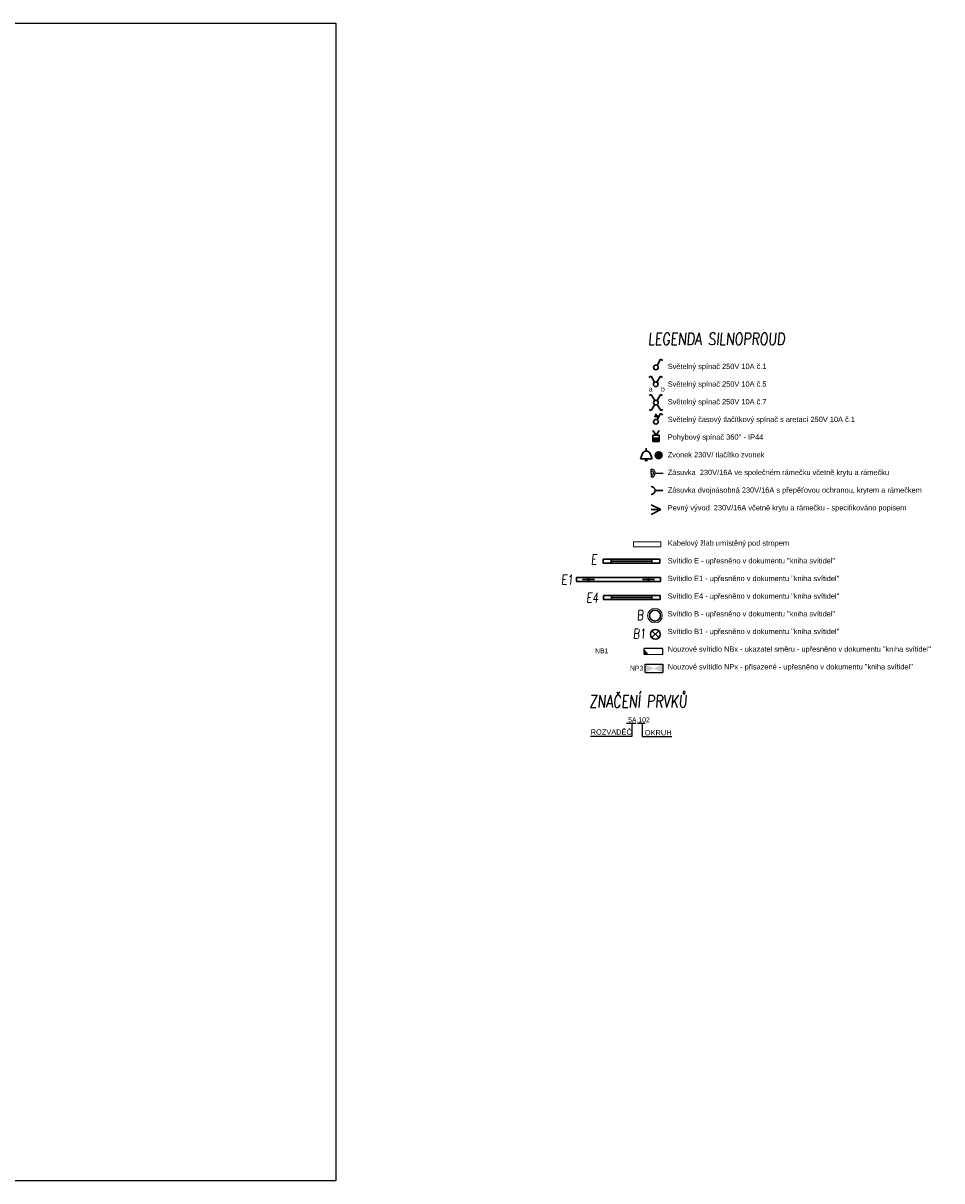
# Model space of a CAD drawing. Header units: millimetres. Extents: x 373037 to 682063, y 76092 to 274210.
# Tile 6 of 256: x 393216 to 412014, y 110792 to 134472. Entities that reach past the tile are written whole.
import ezdxf
from ezdxf.enums import TextEntityAlignment as Align

# ---------------------------------------------------------------- set-up
doc = ezdxf.new("R2010")
doc.units = ezdxf.units.MM
doc.header["$LTSCALE"] = 100
doc.layers.get('0').update_dxf_attribs({"linetype": 'CONTINUOUS'})
for name, color, linetype, lineweight in [('2DE_OBL', 97, 'CONTINUOUS', 30), ('2DE_OBL_L1', 91, 'CONTINUOUS', 30), ('CAT_SLN-OSV_POPIS', 7, 'CONTINUOUS', 30), ('CP_DETAL', 33, 'CONTINUOUS', 18), ('E_NOUZOVÉ+PP OSVĚTLENÍ', 60, 'CONTINUOUS', 25), ('E_VYPINACE', 170, 'CONTINUOUS', 30), ('E_ZÁSUVKY POPIS', 156, 'CONTINUOUS', 30), ('E_ZÁSUVKY-DVOJITE', 7, 'CONTINUOUS', 25), ('E_ŽLABY', 40, 'CONTINUOUS', 15), ('JEDNODUCHÁ ZÁSUVKA', 1, 'CONTINUOUS', 200), ('U1 LIGHTING', 10, 'CONTINUOUS', 35)]:
    doc.layers.add(name, color=color, linetype=linetype, lineweight=lineweight)
for name, color, linetype in [('E_LEGENDA SILNOPROUD', 252, 'CONTINUOUS'), ('E_RÁM', 253, 'CONTINUOUS'), ('GC3_MEP_E_LV_SECURITY LIGHT', 80, 'CONTINUOUS'), ('PIKTOGRAMY', 210, 'CONTINUOUS'), ('PRIPOJKA 230V', 1, 'CONTINUOUS'), ('ŽLAB', 7, 'CONTINUOUS')]:
    doc.layers.add(name, color=color, linetype=linetype)
doc.styles.add('ARIAL', font='arial.ttf')
doc.styles.add('CP_ATTR', font='ROMANS.SHX')
doc.styles.add('CS-ROMANS', font='romans.shx', dxfattribs={"width": 0.75, "oblique": 5})
doc.styles.get("Standard").update_dxf_attribs({"font": 'arial.ttf'})
doc.styles.add('V+P_01_B3_E_FP_001$0$BLOCK', font='romans.shx', dxfattribs={"width": 0.8})

# ---------------------------------------------------------------- blocks, each defined once
blk = doc.blocks.new('*U30')
at = {"color": 0, "linetype": 'ByBlock'}
for p, q in [((24, 249.57), (96, 374.28)), ((96, 374.28), (143.56, 346.82))]:
    blk.add_line(p, q, dxfattribs=at)
blk.add_circle((0, 208), 48, dxfattribs=at)
blk = doc.blocks.new('prepinas-svetel-jednoduchy')
at = {"layer": 'E_VYPINACE', "rotation": 89.99999999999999}
blk.add_blockref('*U30', (208, 2), dxfattribs=at)
blk = doc.blocks.new('*U26')
at = {"color": 0, "linetype": 'ByBlock'}
for p, q in [((-96, 374.28), (-137.57, 350.28)), ((-24, 249.57), (-96, 374.28)), ((24, 249.57), (96, 374.28)), ((96, 374.28), (137.57, 350.28))]:
    blk.add_line(p, q, dxfattribs=at)
blk.add_circle((0, 208), 48, dxfattribs=at)
blk = doc.blocks.new('prepinac-dvojity-svetelny')
at = {"layer": 'E_VYPINACE'}
blk.add_blockref('*U26', (-1, -183), dxfattribs=at)
at = {"layer": 'CAT_SLN-OSV_POPIS', "width": 0.8}
for s, p in [('a', (-142, -122)), ('b', (108, -122))]:
    blk.add_text(s, height=100, dxfattribs=at).set_placement(p)
blk = doc.blocks.new('*U24')
at = {"color": 0, "linetype": 'ByBlock'}
for p, q in [((24, 249.57), (96, 374.28)), ((96, 374.28), (143.56, 346.82))]:
    blk.add_line(p, q, dxfattribs=at)
blk.add_circle((0, 208), 48, dxfattribs=at)
blk = doc.blocks.new('tlacitko_prepinac_svetla')
at = {"layer": 'E_VYPINACE'}
for points in [[(16875, 8774), (16940, 8744)], [(16888, 8798), (16951, 8769)], [(16930, 8722), (16960, 8787)]]:
    blk.add_lwpolyline(points, dxfattribs=at)
at = {"layer": 'E_VYPINACE', "rotation": 180}
blk.add_blockref('*U24', (16937, 9090), dxfattribs=at)
blk = doc.blocks.new('*U32', base_point=(28429, 5840))
at = {"linetype": 'ByBlock'}
blk.add_hatch(color=0, dxfattribs=at).paths.add_polyline_path([(28362, 5840), (28497, 5840), (28497, 5772), (28362, 5772)])
at = {"color": 0, "linetype": 'ByBlock'}
for p, q in [((28429, 5907), (28362, 5997)), ((28429, 5907), (28497, 5997)), ((28362, 5907), (28497, 5907)), ((28362, 5772), (28362, 5907)), ((28362, 5840), (28497, 5840)), ((28497, 5772), (28362, 5772)), ((28497, 5907), (28497, 5772))]:
    blk.add_line(p, q, dxfattribs=at)
blk = doc.blocks.new('pohybove-cidlo-svetla')
at = {"layer": 'E_VYPINACE', "rotation": 180}
blk.add_blockref('*U32', (-1, 30), dxfattribs=at)
blk = doc.blocks.new('A$C3423193F')
at = {"color": 1, "linetype": 'ByBlock'}
for p, q in [((80, 240), (0, 240)), ((80, 240), (160, 240)), ((80, 160), (80, 0))]:
    blk.add_line(p, q, dxfattribs=at)
for radius in [80, 45.2]:
    blk.add_arc((80, 240), radius, 180, 0, dxfattribs=at)
blk = doc.blocks.new('*U28', base_point=(57391, -22719))
at = {"lineweight": 30, "ltscale": 0.1}
for p, q in [((57291, -22519), (57391, -22719)), ((57391, -22719), (57391, -22519)), ((57391, -22719), (57491, -22519))]:
    blk.add_line(p, q, dxfattribs=at)
blk = doc.blocks.new('pripojka 230V')
at = {"layer": 'PRIPOJKA 230V', "color": 1, "xscale": -1}
blk.add_blockref('*U28', (0, -2, -40), dxfattribs=at)
blk = doc.blocks.new('zasuvka_jednoducha')
at = {"color": 1, "lineweight": 30}
blk.add_line((19281, 12983), (19281, 13143), dxfattribs=at)
blk.add_arc((19281, 12903), 80, 0, 180, dxfattribs=at)
blk = doc.blocks.new('svetelný křížový spínač')
at = {"layer": 'E_VYPINACE', "linetype": 'ByBlock'}
for p, q in [((31, 344), (-11, 320)), ((103, 220), (31, 344)), ((151, 220), (223, 344)), ((223, 344), (264, 320)), ((31, 13), (-10, 37)), ((103, 138), (31, 13)), ((153, 141), (225, 16)), ((225, 16), (266, 40))]:
    blk.add_line(p, q, dxfattribs=at)
blk.add_circle((127, 178), 48, dxfattribs=at)
blk = doc.blocks.new('2DELLI009_CZ')
for p, q in [((-0.5, 0.1), (-0.5, -0.1)), ((-0.5, 0), (0.5, 0)), ((0.5, 0.1), (0.5, -0.1))]:
    blk.add_line(p, q)
blk.add_lwpolyline([(-0.7, 0.2), (0.7, 0.2), (0.7, -0.2), (-0.7, -0.2)], close=True)
at = {"linetype": 'ByBlock', "style": 'CP_ATTR', "flags": 9}
for tag, p in [('NAME', (-0.092, -0.018)), ('GROUP', (-0.092, -0.018)), ('NUMBER', (-0.092, -0.018)), ('PRODUCER', (-0.092, -0.018)), ('ARTICLE', (-0.092, -0.018)), ('CHARACTER', (-0.092, -0.018)), ('VOLTAGE', (-0.092, -0.019)), ('WEIGHT', (-0.092, -0.018)), ('OTHER', (-0.092, -0.018)), ('PRODUCT-TYPE', (-0.092, -0.019)), ('ORDER-NO', (-0.092, -0.019)), ('POWER', (-0.092, -0.019))]:
    blk.add_attdef(tag, text='', height=0.00005, dxfattribs=at).set_placement(p, align=Align.MIDDLE_LEFT)
blk = doc.blocks.new('V+P_01_B3_E_FP_001$0$E-LI-35')
at = {"layer": 'E_NOUZOVÉ+PP OSVĚTLENÍ', "linetype": 'ByBlock'}
for p, q in [((-10.9, -1.9), (10.9, -1.9)), ((-10.9, -12.1), (-10.9, -1.9)), ((-10.9, -12.1), (10.9, -12.1)), ((10.9, -1.9), (10.9, -12.1))]:
    blk.add_line(p, q, dxfattribs=at)
at = {"layer": 'E_NOUZOVÉ+PP OSVĚTLENÍ'}
blk.add_solid([(-10.9, -12.1), (-10.9, -1.9), (10.9, -1.9), (10.9, -12.1)], dxfattribs=at)
at = {"layer": 'E_NOUZOVÉ+PP OSVĚTLENÍ', "style": 'V+P_01_B3_E_FP_001$0$BLOCK', "width": 0.8, "flags": 8}
for tag, p in [('DIVERS.1', (-17.9, -2.1)), ('DIVERS.2', (-16.4, -12))]:
    blk.add_attdef(tag, text='', height=7.25, dxfattribs=at).set_placement(p, align=Align.RIGHT)
at = {"layer": 'E_NOUZOVÉ+PP OSVĚTLENÍ', "style": 'V+P_01_B3_E_FP_001$0$BLOCK', "width": 0.8}
for tag, p, height, flags in [('BLOCKNAME', (-6.8, -1.4), 2.54, 3), ('LEISTUNG', (13.3, -12), 7.25, 8)]:
    blk.add_attdef(tag, p, '', height=height, dxfattribs=dict(at, flags=flags))
blk.add_attdef('STROMKREIS', text='', height=7.25, dxfattribs=at).set_placement((-11.8, -23.8), align=Align.BOTTOM_CENTER)
blk = doc.blocks.new('*U40')
at = {"layer": 'GC3_MEP_E_LV_SECURITY LIGHT', "xscale": 16.54563019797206, "yscale": 16.54563022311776, "zscale": 16.54563022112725}
blk.add_blockref('V+P_01_B3_E_FP_001$0$E-LI-35', (0, 116), dxfattribs=at)
at = {"layer": 'PIKTOGRAMY', "style": 'ARIAL'}
blk.add_attdef('PIKTOGRAM', (162, -40), '', height=100, dxfattribs=at)
blk = doc.blocks.new('*U89')
at = {"layer": 'E_NOUZOVÉ+PP OSVĚTLENÍ', "linetype": 'ByBlock'}
for p, q in [((135, 59), (-255, 61)), ((-255, 61), (-255, -59)), ((135, -61), (135, 59)), ((-255, -59), (135, -61))]:
    blk.add_line(p, q, dxfattribs=at)
at = {"layer": 'E_NOUZOVÉ+PP OSVĚTLENÍ'}
blk.add_solid([(-255, 61), (-255, -59), (-158, -60)], dxfattribs=at)
at = {"layer": 'E_NOUZOVÉ+PP OSVĚTLENÍ', "style": 'ARIAL'}
blk.add_attdef('BEZ.SV', (52, -54), '', height=100, dxfattribs=at)
blk = doc.blocks.new('2DELLI018_CZ')
for p, q in [((-0.6, 0), (-0.4, 0)), ((-0.5, 0.1), (-0.5, -0.1)), ((0.4, 0), (0.6, 0)), ((0.5, 0.1), (0.5, -0.1))]:
    blk.add_line(p, q)
blk.add_lwpolyline([(-0.7, 0.2), (0.7, 0.2), (0.7, -0.2), (-0.7, -0.2)], close=True)
at = {"linetype": 'ByBlock', "style": 'CP_ATTR', "flags": 9}
for tag, p in [('NAME', (-0.092, -0.018)), ('GROUP', (-0.092, -0.018)), ('NUMBER', (-0.092, -0.018)), ('PRODUCER', (-0.092, -0.018)), ('ARTICLE', (-0.092, -0.018)), ('CHARACTER', (-0.092, -0.018)), ('VOLTAGE', (-0.092, -0.019)), ('WEIGHT', (-0.092, -0.018)), ('OTHER', (-0.092, -0.018)), ('PRODUCT-TYPE', (-0.092, -0.019)), ('ORDER-NO', (-0.092, -0.019)), ('POWER', (-0.092, -0.019))]:
    blk.add_attdef(tag, text='', height=0.00005, dxfattribs=at).set_placement(p, align=Align.MIDDLE_LEFT)
blk = doc.blocks.new('E')
at = {"layer": 'U1 LIGHTING', "style": 'CS-ROMANS', "oblique": 5, "width": 0.75}
blk.add_text('E', height=200, dxfattribs=at).set_placement((229480, 21709))
blk = doc.blocks.new('E1')
at = {"layer": 'U1 LIGHTING', "style": 'CS-ROMANS', "oblique": 5, "width": 0.75}
blk.add_text('E1', height=200, dxfattribs=at).set_placement((229480, 21709))
blk = doc.blocks.new('2DELPH010_CZ')
blk.add_ellipse((0, 0), major_axis=(-0.053, 0.053), ratio=1, start_param=3.926991, end_param=10.210176)
at = {"layer": 'CP_DETAL'}
blk.add_ellipse((0, 0), major_axis=(-0.0707, 0.0707), ratio=1, start_param=3.926991, end_param=10.210176, dxfattribs=at)
at = {"linetype": 'ByBlock', "style": 'CP_ATTR', "flags": 9}
for tag in ['NAME', 'GROUP', 'NUMBER', 'PRODUCER', 'ARTICLE', 'PRODUCT-TYPE', 'ORDER-NO', 'CHARACTER', 'POWER', 'VOLTAGE', 'WEIGHT', 'OTHER']:
    blk.add_attdef(tag, text='', height=0.00000005, dxfattribs=at).set_placement((0, 0), align=Align.MIDDLE_LEFT)
blk = doc.blocks.new('B')
at = {"layer": 'U1 LIGHTING', "style": 'CS-ROMANS', "oblique": 5, "width": 0.75}
blk.add_text('B', height=200, dxfattribs=at).set_placement((229480, 21709))
blk = doc.blocks.new('E4')
at = {"layer": 'U1 LIGHTING', "style": 'CS-ROMANS', "oblique": 5, "width": 0.75}
blk.add_text('E4', height=200, dxfattribs=at).set_placement((229480, 21709))
blk = doc.blocks.new('2DELLI_01_CZ')
for p, q in [((-0.35, 0.35), (0.35, -0.35)), ((-0.35, -0.35), (0.35, 0.35))]:
    blk.add_line(p, q)
blk.add_circle((0, 0), 0.5)
at = {"linetype": 'ByBlock', "style": 'CP_ATTR', "flags": 9}
for tag in ['NAME', 'GROUP', 'NUMBER', 'PRODUCER', 'ARTICLE', 'PRODUCT-TYPE', 'ORDER-NO', 'CHARACTER', 'POWER', 'VOLTAGE', 'WEIGHT', 'OTHER']:
    blk.add_attdef(tag, text='', height=0.00005, dxfattribs=at).set_placement((-0.09, -0.02), align=Align.MIDDLE_LEFT)
blk = doc.blocks.new('B1')
at = {"layer": 'U1 LIGHTING', "style": 'CS-ROMANS', "oblique": 5, "width": 0.75}
blk.add_text('B1', height=200, dxfattribs=at).set_placement((229480, 21709))
blk = doc.blocks.new('CPEL_3386')
blk.add_hatch(color=256).paths.add_polyline_path([(-0.2, 0, 1), (0.2, 0, 1)])
for radius in [0.35, 0.2]:
    blk.add_circle((0, 0), radius)
at = {"linetype": 'ByBlock', "style": 'CP_ATTR', "flags": 9}
for tag in ['NAME', 'GROUP', 'NUMBER', 'PRODUCER', 'ARTICLE', 'PRODUCT-TYPE', 'ORDER-NO', 'CHARACTER', 'POWER', 'VOLTAGE', 'WEIGHT', 'OTHER']:
    blk.add_attdef(tag, text='', height=0.00005, dxfattribs=at).set_placement((-0.09, -0.02), align=Align.MIDDLE_LEFT)
blk = doc.blocks.new('CPEL_1003')
for p, q in [((0, 0), (0, -0.3)), ((-0.4, -0.55), (-0.6, -1.1)), ((-0.6, -1.1), (0.6, -1.1)), ((0.4, -0.55), (0.6, -1.1))]:
    blk.add_line(p, q)
blk.add_circle((0, -1.2), 0.1)
blk.add_arc((0, -0.75), 0.445, 25.9892, 154.0108)
at = {"linetype": 'ByBlock', "style": 'CP_ATTR', "flags": 9}
for tag in ['NAME', 'GROUP', 'NUMBER', 'PRODUCER', 'ARTICLE', 'PRODUCT-TYPE', 'ORDER-NO', 'CHARACTER', 'POWER', 'VOLTAGE', 'WEIGHT', 'OTHER']:
    blk.add_attdef(tag, text='', height=0.00005, dxfattribs=at).set_placement((-0.09, -0.02), align=Align.MIDDLE_LEFT)
blk = doc.blocks.new('*U231')
for p, q in [((0, -50), (0, 50)), ((0, 50), (556, 50)), ((556, 50), (556, -50)), ((556, -50), (0, -50))]:
    blk.add_line(p, q)
at = {"style": 'CP_ATTR', "flags": 9}
for tag in ['NAME', 'PRODUCER', 'PRODUCT-TYPE', 'ARTICLE', 'FLOW', 'NUMBER', 'SYSTEM', 'FORM', 'SIZE', 'OTHER']:
    blk.add_attdef(tag, (0, 0), '', height=0.0001, dxfattribs=at)

msp = doc.modelspace()

# ---------------------------------------------------------------- linework, layer by layer
at = {"layer": 'E_LEGENDA SILNOPROUD'}
for points in [[(405673, 120151), (405673, 119880), (404828, 119880)], [(405564, 120154), (405752, 120154)], [(405784, 120156), (405944, 120156)], [(405879, 120156), (405879, 119883), (406487, 119883)]]:
    msp.add_lwpolyline(points, dxfattribs=at)
at = {"layer": 'E_RÁM', "color": 252, "true_color": 0x939598}
msp.add_lwpolyline([(399617, 110792), (373037, 110792), (373037, 134472), (399617, 134472)], close=True, dxfattribs=at)

# ---------------------------------------------------------------- block references
msp.add_blockref('E1', (174745, 101278))
at = {"layer": '2DE_OBL', "xscale": 1228.571428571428, "yscale": 200, "zscale": 1000, "rotation": 180}
msp.add_blockref('2DELLI018_CZ', (405396, 123093), dxfattribs=at)
at = {"layer": '2DE_OBL'}
for name, p, xscale, yscale, zscale in [('2DELPH010_CZ', (406144, 122354), 1500, 1500, 252.5252525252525), ('2DELLI_01_CZ', (406153, 121973), 200, 200, 100)]:
    msp.add_blockref(name, p, dxfattribs=dict(at, xscale=xscale, yscale=yscale, zscale=zscale))
at = {"layer": '2DE_OBL_L1', "xscale": 828.5714285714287, "yscale": 200, "zscale": 1000}
for p in [(405663, 123469), (405668, 122726)]:
    msp.add_blockref('2DELLI009_CZ', p, dxfattribs=at)
at = {"layer": 'E_NOUZOVÉ+PP OSVĚTLENÍ'}
ref = msp.add_blockref('*U89', (406168, 121622), dxfattribs=at)
ref.add_attrib('BEZ.SV', 'NB1', (404919, 121583), dxfattribs={"height": 100, "style": 'ARIAL'})
ref = msp.add_blockref('*U40', (406121, 121274), dxfattribs=at)
ref.add_attrib('PIKTOGRAM', 'NP3', (405633, 121227), dxfattribs={"height": 100, "style": 'ARIAL'})
at = {"layer": 'E_VYPINACE'}
for name, p, rotation in [('prepinas-svetel-jednoduchy', (406161, 127431), 270), ('tlacitko_prepinac_svetla', (423100, 135201), 180), ('pohybove-cidlo-svetla', (406164, 126011), 180)]:
    msp.add_blockref(name, p, dxfattribs=dict(at, rotation=rotation))
for name, p in [('prepinac-dvojity-svetelny', (406160, 127060)), ('svetelný křížový spínač', (406036, 126533))]:
    msp.add_blockref(name, p, dxfattribs=at)
at = {"layer": 'E_VYPINACE', "xscale": 200, "yscale": 200, "zscale": 200}
for name, p in [('CPEL_1003', (405966, 125780)), ('CPEL_3386', (406221, 125635))]:
    msp.add_blockref(name, p, dxfattribs=at)
at = {"layer": 'E_ZÁSUVKY-DVOJITE', "rotation": 90}
msp.add_blockref('A$C3423193F', (406309, 125189), dxfattribs=at)
at = {"layer": 'E_ŽLABY', "rotation": 180}
msp.add_blockref('*U231', (406262, 123813), dxfattribs=at)
at = {"layer": 'E_ŽLABY'}
for name, p in [('E4', (175258, 100911)), ('B', (176292, 100554)), ('B1', (176214, 100175))]:
    msp.add_blockref(name, p, dxfattribs=at)
at = {"layer": 'JEDNODUCHÁ ZÁSUVKA', "color": 1, "rotation": 270}
msp.add_blockref('zasuvka_jednoducha', (393162, 144195), dxfattribs=at)
at = {"layer": 'U1 LIGHTING'}
msp.add_blockref('E', (175354, 101693), dxfattribs=at)
at = {"layer": 'ŽLAB', "rotation": 90}
msp.add_blockref('pripojka 230V', (406264, 124521), dxfattribs=at)

# ---------------------------------------------------------------- texts
at = {"layer": 'E_LEGENDA SILNOPROUD', "style": 'CS-ROMANS', "oblique": 5, "width": 0.75}
for s, p in [('LEGENDA SILNOPROUD', (405998, 127889)), ('ZNAČENÍ PRVKŮ', (404800, 120476))]:
    msp.add_text(s, height=250, dxfattribs=at).set_placement(p)
at = {"layer": 'E_LEGENDA SILNOPROUD', "attachment_point": 1}
for s, insert, char_height in [('Světelný spínač 250V 10A č.1\\P\\PSvětelný spínač 250V 10A č.5\\P\\PSvětelný spínač 250V 10A č.7\\P\\PSvětelný časový tlačítkový spínač s aretací 250V 10A č.1\\P\\PPohybový spínač 360° - IP44\\P\\PZvonek 230V/ tlačítko zvonek\\P\\PZásuvka  230V/16A ve společném rámečku včetně krytu a rámečku\\P\\PZásuvka dvojnásobná 230V/16A s přepěťovou ochranou, krytem a rámečkem\\P\\PPevný vývod  230V/16A včetně krytu a rámečku - specifikováno popisem\\P\\P \\P\\PKabelový žlab umístěný pod stropem \\P\\PSvítidlo E - upřesněno v dokumentu "kniha svítidel"\\P\\PSvítidlo E1 - upřesněno v dokumentu "kniha svítidel"\\P\\PSvítidlo E4 - upřesněno v dokumentu "kniha svítidel"\\P\\PSvítidlo B - upřesněno v dokumentu "kniha svítidel"\\P\\PSvítidlo B1 - upřesněno v dokumentu "kniha svítidel"\\P\\PNouzové svítidlo NBx - ukazatel směru - upřesněno v dokumentu "kniha svítidel"\\P\\PNouzové svítidlo NPx - přisazené - upřesněno v dokumentu "kniha svítidel"', (406405, 127506), 108.42), ('ROZVADĚČ', (404829, 120026), 108.4), ('OKRUH', (405937, 120012), 108.4)]:
    msp.add_mtext_dynamic_manual_height_columns(s, width=9809.65, gutter_width=12.5, heights=[0], dxfattribs=dict(at, insert=insert, char_height=char_height))
at = {"layer": 'E_ZÁSUVKY POPIS', "width": 0.8}
msp.add_text(' 5A.102', height=100, dxfattribs=at).set_placement((405556, 120172))

doc.saveas('drawing.dxf')
